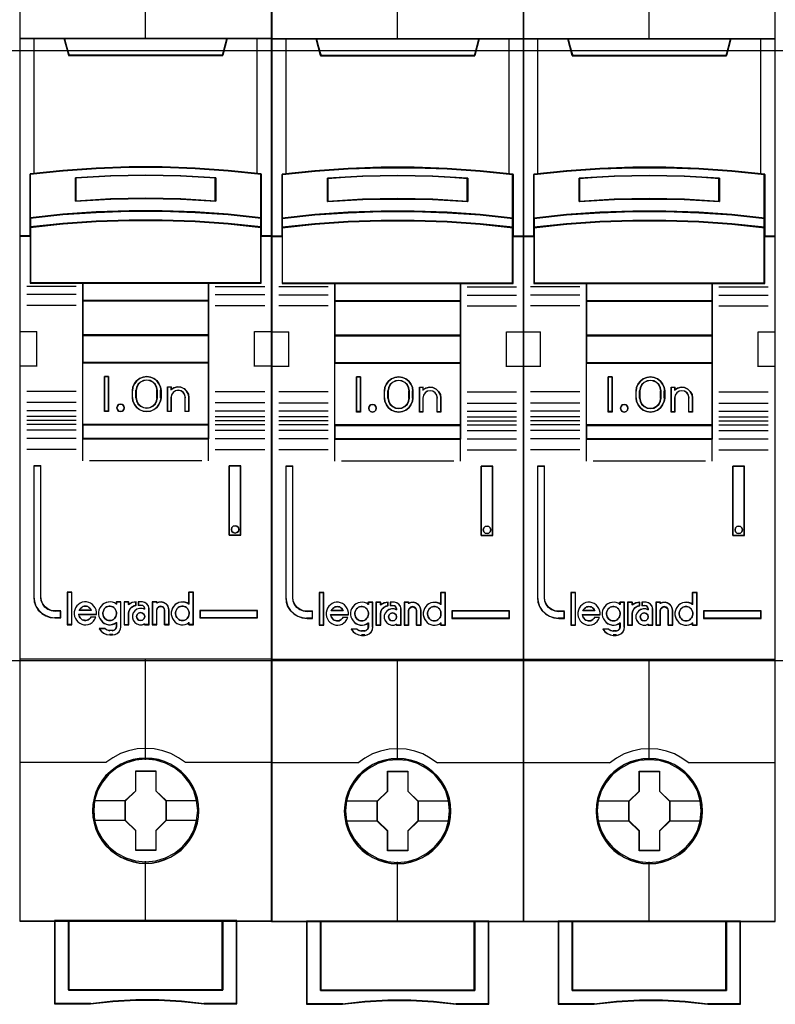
# Model space of a CAD drawing. Header units: millimetres. Extents: x 203 to 3426, y 719 to 2381.
# Tile 25 of 185: x 2524.04 to 2529.62, y 1095.54 to 1102.82. Entities that reach past the tile are written whole.
import ezdxf

# ---------------------------------------------------------------- set-up
doc = ezdxf.new("R2010")
doc.units = ezdxf.units.MM
doc.layers.add('45', color=7, linetype='Continuous')
doc.layers.add('E_Legrand_obudowy', color=7, linetype='Continuous')

# ---------------------------------------------------------------- blocks, each defined once
blk = doc.blocks.new('XL3 160 wnękowa 6x24M')
at = {"layer": 'E_Legrand_obudowy'}
blk.add_lwpolyline([(-215.641, -475.002), (215.545, -475.002), (215.545, -520.115), (-215.641, -520.115), (-215.641, -475.002)], dxfattribs=at)
blk = doc.blocks.new('S301 TX3')
at = {"layer": '45', "color": 7}
for points in [[(17.986, 40.875), (0, 40.875), (0, -40.875), (17.986, -40.875), (17.986, 40.875)], [(7.813, 12.971), (10.173, 12.971), (12.533, 12.883), (14.887, 12.718), (17.241, 12.488), (17.241, 9.351), (17.241, 8.681), (17.241, 8.049), (17.986, 8.049), (17.986, 22.167), (16.985, 22.167), (14.809, 22.167), (14.492, 20.986), (3.495, 20.986), (3.178, 22.167), (1.002, 22.167), (0, 22.167), (0, 8.049), (0.746, 8.049), (0.746, 8.681), (0.746, 9.351), (0.746, 12.488), (3.089, 12.718), (5.454, 12.883), (7.813, 12.971)], [(3.487, 20.951), (14.498, 20.951), (14.815, 22.167), (8.987, 22.167), (3.169, 22.167), (3.487, 20.951)], [(12.532, 9.752), (14.887, 9.591), (17.241, 9.348), (17.241, 12.508), (14.887, 12.741), (12.532, 12.907), (10.172, 12.995), (7.812, 12.995), (5.452, 12.907), (3.087, 12.741), (0.744, 12.508), (0.744, 9.348), (3.087, 9.591), (5.452, 9.752), (7.812, 9.835), (10.172, 9.835), (12.532, 9.752)], [(13.998, 12.22), (13.998, 10.547), (11.495, 10.687), (8.987, 10.732), (6.489, 10.687), (3.986, 10.547), (3.986, 12.22), (6.489, 12.365), (8.987, 12.41), (11.495, 12.365), (13.998, 12.22)], [(11.495, 10.687), (13.998, 10.547), (13.998, 12.22), (11.495, 12.365), (8.987, 12.41), (6.489, 12.365), (3.986, 12.22), (3.986, 10.547), (6.489, 10.687), (8.987, 10.732), (11.495, 10.687)], [(14.887, 9.618), (12.532, 9.782), (10.172, 9.867), (7.812, 9.867), (5.452, 9.782), (3.087, 9.618), (0.744, 9.368), (0.744, 8.678), (3.087, 8.927), (5.452, 9.091), (7.812, 9.176), (10.172, 9.176), (12.532, 9.091), (14.887, 8.927), (17.241, 8.678), (17.241, 9.368), (14.887, 9.618)], [(12.532, 9.116), (10.172, 9.199), (7.812, 9.199), (5.452, 9.116), (3.087, 8.956), (0.744, 8.712), (0.744, 8.077), (0.744, 4.686), (4.495, 4.686), (13.49, 4.686), (17.241, 4.686), (17.241, 8.077), (17.241, 8.712), (14.887, 8.956), (12.532, 9.116)], [(4.486, 3.43), (13.498, 3.43), (13.498, 4.723), (4.486, 4.723), (4.486, 3.43)], [(13.498, 3.468), (4.486, 3.468), (4.486, 0.964), (13.498, 0.964), (13.498, 3.468)], [(13.498, 1.004), (4.486, 1.004), (4.486, -1.002), (13.498, -1.002), (13.498, 1.004)], [(4.486, -5.434), (13.498, -5.434), (13.498, -0.964), (4.486, -0.964), (4.486, -5.434)], [(6.346, -1.977), (6.346, -4.481), (6.052, -4.481), (6.052, -1.977), (6.346, -1.977)], [(10.049, -2.723), (10.089, -2.973), (10.089, -3.485), (10.049, -3.735), (9.942, -3.98), (9.789, -4.191), (9.58, -4.342), (9.331, -4.442), (9.07, -4.481), (8.804, -4.442), (8.556, -4.342), (8.352, -4.191), (8.193, -3.98), (8.086, -3.735), (8.046, -3.485), (8.046, -2.973), (8.086, -2.723), (8.193, -2.478), (8.352, -2.267), (8.556, -2.116), (8.804, -2.016), (9.07, -1.977), (9.331, -2.016), (9.58, -2.116), (9.789, -2.267), (9.942, -2.478), (10.049, -2.723)], [(9.834, -3.486), (9.834, -2.972), (9.794, -2.749), (9.692, -2.536), (9.515, -2.369), (9.304, -2.262), (9.07, -2.223), (8.831, -2.262), (8.62, -2.369), (8.443, -2.536), (8.341, -2.749), (8.301, -2.972), (8.301, -3.486), (8.341, -3.71), (8.443, -3.922), (8.62, -4.09), (8.831, -4.196), (9.07, -4.229), (9.304, -4.196), (9.515, -4.09), (9.692, -3.922), (9.794, -3.71), (9.834, -3.486)], [(11.012, -2.773), (11.263, -2.717), (11.502, -2.74), (11.736, -2.84), (11.918, -3.014), (12.043, -3.232), (12.083, -3.479), (12.083, -4.481), (11.821, -4.481), (11.821, -3.479), (11.781, -3.277), (11.679, -3.115), (11.513, -3.003), (11.308, -2.964), (11.115, -3.003), (10.955, -3.115), (10.836, -3.277), (10.802, -3.479), (10.802, -4.481), (10.551, -4.481), (10.551, -2.717), (10.802, -2.717), (10.802, -2.908), (11.012, -2.773)], [(7.432, -4.079), (7.468, -4.209), (7.432, -4.339), (7.336, -4.439), (7.205, -4.481), (7.062, -4.439), (6.972, -4.339), (6.93, -4.209), (6.972, -4.079), (7.062, -3.979), (7.205, -3.949), (7.336, -3.979), (7.432, -4.079)], [(13.498, -5.395), (4.486, -5.395), (4.486, -6.42), (13.498, -6.42), (13.498, -5.395)], [(2.926, -19.218), (2.926, -18.729), (2.524, -18.729), (2.252, -18.69), (2.014, -18.586), (1.804, -18.437), (1.64, -18.234), (1.532, -17.992), (1.504, -17.728), (1.504, -8.349), (1, -8.349), (1, -17.728), (1.034, -18.063), (1.141, -18.382), (1.323, -18.663), (1.572, -18.894), (1.861, -19.069), (2.178, -19.179), (2.524, -19.218), (2.926, -19.218)], [(14.955, -8.349), (14.955, -13.311), (15.792, -13.311), (15.792, -8.349), (14.955, -8.349)], [(15.607, -12.762), (15.643, -12.892), (15.607, -13.034), (15.511, -13.123), (15.373, -13.164), (15.241, -13.123), (15.145, -13.034), (15.109, -12.892), (15.145, -12.762), (15.241, -12.662), (15.373, -12.632), (15.511, -12.662), (15.607, -12.762)], [(3.712, -19.692), (3.712, -17.4), (3.406, -17.4), (3.406, -19.692), (3.712, -19.692)], [(16.987, -18.692), (12.861, -18.692), (12.861, -19.218), (16.987, -19.218), (16.987, -18.692)], [(12.794, -32.987), (12.772, -32.536), (12.699, -32.084), (12.543, -31.649), (12.364, -31.236), (12.13, -30.84), (11.845, -30.493), (11.516, -30.174), (11.148, -29.893), (10.774, -29.65), (10.338, -29.463), (9.909, -29.337), (9.451, -29.254), (8.993, -29.226), (8.536, -29.254), (8.089, -29.337), (7.637, -29.463), (7.224, -29.65), (6.833, -29.893), (6.471, -30.174), (6.136, -30.493), (5.868, -30.84), (5.622, -31.236), (5.427, -31.649), (5.304, -32.084), (5.215, -32.536), (5.187, -32.987), (5.215, -33.439), (5.304, -33.874), (5.427, -34.309), (5.622, -34.722), (5.868, -35.118), (6.136, -35.476), (6.471, -35.801), (6.833, -36.076), (7.224, -36.307), (7.637, -36.495), (8.089, -36.627), (8.536, -36.72), (8.993, -36.742), (9.451, -36.72), (9.909, -36.627), (10.338, -36.495), (10.774, -36.307), (11.148, -36.076), (11.516, -35.801), (11.845, -35.476), (12.13, -35.118), (12.364, -34.722), (12.543, -34.309), (12.699, -33.874), (12.772, -33.439), (12.794, -32.987)], [(12.794, -32.987), (12.772, -32.536), (12.699, -32.084), (12.543, -31.649), (12.364, -31.236), (12.13, -30.84), (11.845, -30.493), (11.516, -30.174), (11.148, -29.893), (10.774, -29.65), (10.338, -29.463), (9.909, -29.337), (9.451, -29.254), (8.993, -29.226), (8.536, -29.254), (8.089, -29.337), (7.637, -29.463), (7.224, -29.65), (6.833, -29.893), (6.471, -30.174), (6.136, -30.493), (5.868, -30.84), (5.622, -31.236), (5.427, -31.649), (5.304, -32.084), (5.215, -32.536), (5.187, -32.987), (5.215, -33.439), (5.304, -33.874), (5.427, -34.309), (5.622, -34.722), (5.868, -35.118), (6.136, -35.476), (6.471, -35.801), (6.833, -36.076), (7.224, -36.307), (7.637, -36.495), (8.089, -36.627), (8.536, -36.72), (8.993, -36.742), (9.451, -36.72), (9.909, -36.627), (10.338, -36.495), (10.774, -36.307), (11.148, -36.076), (11.516, -35.801), (11.845, -35.476), (12.13, -35.118), (12.364, -34.722), (12.543, -34.309), (12.699, -33.874), (12.772, -33.439), (12.794, -32.987)], [(12.775, -32.987), (12.752, -32.538), (12.68, -32.088), (12.525, -31.656), (12.347, -31.245), (12.114, -30.85), (11.83, -30.505), (11.503, -30.187), (11.136, -29.907), (10.764, -29.666), (10.331, -29.48), (9.903, -29.354), (9.448, -29.272), (8.992, -29.244), (8.537, -29.272), (8.093, -29.354), (7.643, -29.48), (7.232, -29.666), (6.843, -29.907), (6.482, -30.187), (6.149, -30.505), (5.882, -30.85), (5.638, -31.245), (5.444, -31.656), (5.321, -32.088), (5.233, -32.538), (5.205, -32.987), (5.233, -33.436), (5.321, -33.869), (5.444, -34.302), (5.638, -34.713), (5.882, -35.108), (6.149, -35.464), (6.482, -35.787), (6.843, -36.061), (7.232, -36.291), (7.643, -36.478), (8.093, -36.609), (8.537, -36.702), (8.992, -36.724), (9.448, -36.702), (9.903, -36.609), (10.331, -36.478), (10.764, -36.291), (11.136, -36.061), (11.503, -35.787), (11.83, -35.464), (12.114, -35.108), (12.347, -34.713), (12.525, -34.302), (12.68, -33.869), (12.752, -33.436), (12.775, -32.987)], [(8.279, -30.132), (9.725, -30.132), (9.725, -31.56), (10.451, -32.266), (10.451, -33.694), (9.725, -34.411), (9.725, -35.828), (8.279, -35.828), (8.279, -34.411), (7.536, -33.694), (7.536, -32.266), (8.279, -31.56), (8.279, -30.132)], [(8.279, -30.132), (9.725, -30.132), (9.725, -30.132), (9.725, -31.56), (9.725, -31.56), (10.451, -32.266), (10.451, -32.266), (10.451, -33.694), (10.451, -33.694), (9.725, -34.411), (9.725, -34.411), (9.725, -35.828), (9.725, -35.828), (8.279, -35.828), (8.279, -35.828), (8.279, -34.411), (8.279, -34.411), (7.536, -33.694), (7.536, -33.694), (7.536, -32.266), (7.536, -32.266), (8.279, -31.56), (8.279, -31.56), (8.279, -30.132), (8.279, -30.132)], [(8.287, -30.15), (9.714, -30.15), (9.714, -31.569), (10.431, -32.27), (10.431, -33.69), (9.714, -34.402), (9.714, -35.81), (8.287, -35.81), (8.287, -34.402), (7.554, -33.69), (7.554, -32.27), (8.287, -31.569), (8.287, -30.15)], [(14.495, -40.835), (14.495, -45.787), (3.489, -45.787), (3.489, -40.835), (2.492, -40.835), (2.492, -46.785), (5.038, -46.785), (6.659, -46.609), (8.291, -46.52), (9.923, -46.52), (11.555, -46.609), (13.181, -46.785), (15.492, -46.785), (15.492, -40.835), (14.495, -40.835)], [(8.987, -40.835), (3.487, -40.835), (3.487, -45.794), (14.498, -45.794), (14.498, -40.835), (8.987, -40.835)], [(14.498, -45.794), (14.498, -40.835), (8.987, -40.835), (3.487, -40.835), (3.487, -45.794), (14.498, -45.794)]]:
    blk.add_lwpolyline(points, close=True, dxfattribs=at)
at = {"layer": '45', "color": 139}
for points in [[(17.986, 40.875), (0, 40.875), (0, -40.875), (17.986, -40.875), (17.986, 40.875)], [(12.525, 9.098), (10.17, 9.181), (7.815, 9.181), (5.46, 9.098), (3.1, 8.94), (0.761, 8.698), (0.761, 8.068), (0.761, 4.703), (4.505, 4.703), (13.48, 4.703), (17.223, 4.703), (17.223, 8.068), (17.223, 8.698), (14.874, 8.94), (12.525, 9.098)], [(7.468, -4.209), (7.432, -4.079), (7.336, -3.979), (7.205, -3.949), (7.062, -3.979), (6.972, -4.079), (6.93, -4.209), (6.972, -4.339), (7.062, -4.439), (7.205, -4.481), (7.336, -4.439), (7.432, -4.339), (7.468, -4.209)], [(15.643, -12.892), (15.607, -12.762), (15.511, -12.662), (15.373, -12.632), (15.241, -12.662), (15.145, -12.762), (15.109, -12.892), (15.145, -13.034), (15.241, -13.123), (15.373, -13.164), (15.511, -13.123), (15.607, -13.034), (15.643, -12.892)], [(6.421, -19.405), (6.519, -19.393), (6.606, -19.365), (6.687, -19.319), (6.756, -19.262), (6.82, -19.183), (6.86, -19.109), (6.889, -19.012), (6.912, -18.915), (6.901, -18.818), (6.883, -18.721), (6.843, -18.636), (6.791, -18.545), (6.721, -18.482), (6.646, -18.431), (6.56, -18.391), (6.467, -18.374), (6.38, -18.374), (6.282, -18.391), (6.207, -18.431), (6.126, -18.482), (6.057, -18.545), (6.01, -18.636), (5.97, -18.721), (5.941, -18.818), (5.941, -18.915), (5.953, -19.012), (5.982, -19.109), (6.028, -19.183), (6.086, -19.262), (6.167, -19.319), (6.247, -19.365), (6.334, -19.393), (6.421, -19.405)], [(8.922, -19.116), (8.881, -18.975), (8.774, -18.869), (8.631, -18.828), (8.489, -18.869), (8.382, -18.975), (8.34, -19.116), (8.382, -19.258), (8.489, -19.364), (8.631, -19.405), (8.774, -19.364), (8.881, -19.258), (8.922, -19.116)], [(11.608, -19.405), (11.701, -19.393), (11.787, -19.365), (11.874, -19.319), (11.944, -19.262), (12.002, -19.183), (12.054, -19.109), (12.083, -19.012), (12.088, -18.915), (12.088, -18.818), (12.071, -18.721), (12.03, -18.636), (11.973, -18.545), (11.903, -18.482), (11.834, -18.431), (11.747, -18.391), (11.66, -18.374), (11.562, -18.374), (11.475, -18.391), (11.388, -18.431), (11.307, -18.482), (11.249, -18.545), (11.192, -18.636), (11.151, -18.721), (11.128, -18.818), (11.128, -18.915), (11.14, -19.012), (11.168, -19.109), (11.221, -19.183), (11.278, -19.262), (11.348, -19.319), (11.435, -19.365), (11.521, -19.393), (11.608, -19.405)], [(12.705, -32.977), (12.632, -32.256), (12.426, -31.573), (12.079, -30.939), (11.622, -30.383), (11.058, -29.931), (10.41, -29.59), (9.712, -29.381), (8.987, -29.314), (8.267, -29.381), (7.574, -29.59), (6.927, -29.931), (6.363, -30.383), (5.905, -30.939), (5.559, -31.573), (5.347, -32.256), (5.28, -32.977), (5.347, -33.693), (5.559, -34.382), (5.905, -35.01), (6.363, -35.566), (6.927, -36.023), (7.574, -36.359), (8.267, -36.574), (8.987, -36.645), (9.712, -36.574), (10.41, -36.359), (11.058, -36.023), (11.622, -35.566), (12.079, -35.01), (12.426, -34.382), (12.632, -33.693), (12.705, -32.977)]]:
    blk.add_lwpolyline(points, close=True, dxfattribs=at)
at = {"layer": '45', "color": 59}
for points in [[(17.967, 40.857), (0.018, 40.857), (0.018, -40.855), (17.967, -40.855), (17.967, 40.857)], [(7.815, 12.977), (10.17, 12.977), (12.524, 12.889), (14.873, 12.725), (17.223, 12.494), (17.223, 9.366), (17.223, 8.697), (17.223, 8.067), (17.967, 8.067), (17.967, 22.149), (16.967, 22.149), (14.796, 22.149), (14.479, 20.971), (3.505, 20.971), (3.189, 22.149), (1.018, 22.149), (0.018, 22.149), (0.018, 8.067), (0.762, 8.067), (0.762, 8.697), (0.762, 9.366), (0.762, 12.494), (3.1, 12.725), (5.46, 12.889), (7.815, 12.977)], [(3.487, 20.951), (14.498, 20.951), (14.815, 22.167), (8.987, 22.167), (3.169, 22.167), (3.487, 20.951)], [(12.532, 9.752), (14.887, 9.591), (17.241, 9.348), (17.241, 12.508), (14.887, 12.741), (12.532, 12.907), (10.172, 12.995), (7.812, 12.995), (5.452, 12.907), (3.087, 12.741), (0.744, 12.508), (0.744, 9.348), (3.087, 9.591), (5.452, 9.752), (7.812, 9.835), (10.172, 9.835), (12.532, 9.752)], [(13.998, 12.22), (13.998, 10.547), (11.495, 10.687), (8.987, 10.732), (6.489, 10.687), (3.986, 10.547), (3.986, 12.22), (6.489, 12.365), (8.987, 12.41), (11.495, 12.365), (13.998, 12.22)], [(11.495, 10.687), (13.998, 10.547), (13.998, 12.22), (11.495, 12.365), (8.987, 12.41), (6.489, 12.365), (3.986, 12.22), (3.986, 10.547), (6.489, 10.687), (8.987, 10.732), (11.495, 10.687)], [(11.486, 10.702), (13.98, 10.565), (13.98, 12.205), (11.486, 12.348), (8.987, 12.392), (6.498, 12.348), (4.004, 12.205), (4.004, 10.565), (6.498, 10.702), (8.987, 10.746), (11.486, 10.702)], [(14.887, 9.618), (12.532, 9.782), (10.172, 9.867), (7.812, 9.867), (5.452, 9.782), (3.087, 9.618), (0.744, 9.368), (0.744, 8.678), (3.087, 8.927), (5.452, 9.091), (7.812, 9.176), (10.172, 9.176), (12.532, 9.091), (14.887, 8.927), (17.241, 8.678), (17.241, 9.368), (14.887, 9.618)], [(14.874, 9.608), (12.525, 9.766), (10.17, 9.849), (7.815, 9.849), (5.46, 9.766), (3.1, 9.608), (0.761, 9.366), (0.761, 8.698), (3.1, 8.939), (5.46, 9.098), (7.815, 9.18), (10.17, 9.18), (12.525, 9.098), (14.874, 8.939), (17.223, 8.698), (17.223, 9.366), (14.874, 9.608)], [(12.532, 9.116), (10.172, 9.199), (7.812, 9.199), (5.452, 9.116), (3.087, 8.956), (0.744, 8.712), (0.744, 8.077), (0.744, 4.686), (4.495, 4.686), (13.49, 4.686), (17.241, 4.686), (17.241, 8.077), (17.241, 8.712), (14.887, 8.956), (12.532, 9.116)], [(4.486, 3.43), (13.498, 3.43), (13.498, 4.723), (4.486, 4.723), (4.486, 3.43)], [(4.504, 3.448), (13.48, 3.448), (13.48, 4.705), (4.504, 4.705), (4.504, 3.448)], [(13.498, 3.468), (4.486, 3.468), (4.486, 0.964), (13.498, 0.964), (13.498, 3.468)], [(13.48, 3.45), (4.504, 3.45), (4.504, 0.982), (13.48, 0.982), (13.48, 3.45)], [(13.498, 1.004), (4.486, 1.004), (4.486, -1.002), (13.498, -1.002), (13.498, 1.004)], [(13.48, 0.984), (4.504, 0.984), (4.504, -0.984), (13.48, -0.984), (13.48, 0.984)], [(4.486, -5.434), (13.498, -5.434), (13.498, -0.964), (4.486, -0.964), (4.486, -5.434)], [(6.346, -1.977), (6.346, -4.481), (6.052, -4.481), (6.052, -1.977), (6.346, -1.977)], [(10.049, -2.723), (10.089, -2.973), (10.089, -3.485), (10.049, -3.735), (9.942, -3.98), (9.789, -4.191), (9.58, -4.342), (9.331, -4.442), (9.07, -4.481), (8.804, -4.442), (8.556, -4.342), (8.352, -4.191), (8.193, -3.98), (8.086, -3.735), (8.046, -3.485), (8.046, -2.973), (8.086, -2.723), (8.193, -2.478), (8.352, -2.267), (8.556, -2.116), (8.804, -2.016), (9.07, -1.977), (9.331, -2.016), (9.58, -2.116), (9.789, -2.267), (9.942, -2.478), (10.049, -2.723)], [(9.834, -3.486), (9.834, -2.972), (9.794, -2.749), (9.692, -2.536), (9.515, -2.369), (9.304, -2.262), (9.07, -2.223), (8.831, -2.262), (8.62, -2.369), (8.443, -2.536), (8.341, -2.749), (8.301, -2.972), (8.301, -3.486), (8.341, -3.71), (8.443, -3.922), (8.62, -4.09), (8.831, -4.196), (9.07, -4.229), (9.304, -4.196), (9.515, -4.09), (9.692, -3.922), (9.794, -3.71), (9.834, -3.486)], [(9.815, -3.48), (9.815, -2.976), (9.776, -2.757), (9.676, -2.548), (9.504, -2.384), (9.298, -2.28), (9.07, -2.241), (8.837, -2.28), (8.632, -2.384), (8.459, -2.548), (8.359, -2.757), (8.32, -2.976), (8.32, -3.48), (8.359, -3.7), (8.459, -3.908), (8.632, -4.073), (8.837, -4.177), (9.07, -4.21), (9.298, -4.177), (9.504, -4.073), (9.676, -3.908), (9.776, -3.7), (9.815, -3.48)], [(11.012, -2.773), (11.263, -2.717), (11.502, -2.74), (11.736, -2.84), (11.918, -3.014), (12.043, -3.232), (12.083, -3.479), (12.083, -4.481), (11.821, -4.481), (11.821, -3.479), (11.781, -3.277), (11.679, -3.115), (11.513, -3.003), (11.308, -2.964), (11.115, -3.003), (10.955, -3.115), (10.836, -3.277), (10.802, -3.479), (10.802, -4.481), (10.551, -4.481), (10.551, -2.717), (10.802, -2.717), (10.802, -2.908), (11.012, -2.773)], [(7.432, -4.079), (7.468, -4.209), (7.432, -4.339), (7.336, -4.439), (7.205, -4.481), (7.062, -4.439), (6.972, -4.339), (6.93, -4.209), (6.972, -4.079), (7.062, -3.979), (7.205, -3.949), (7.336, -3.979), (7.432, -4.079)], [(13.498, -5.395), (4.486, -5.395), (4.486, -6.42), (13.498, -6.42), (13.498, -5.395)], [(13.48, -5.415), (4.504, -5.415), (4.504, -6.402), (13.48, -6.402), (13.48, -5.415)], [(14.955, -8.349), (14.955, -13.311), (15.792, -13.311), (15.792, -8.349), (14.955, -8.349)], [(15.607, -12.762), (15.643, -12.892), (15.607, -13.034), (15.511, -13.123), (15.373, -13.164), (15.241, -13.123), (15.145, -13.034), (15.109, -12.892), (15.145, -12.762), (15.241, -12.662), (15.373, -12.632), (15.511, -12.662), (15.607, -12.762)], [(3.73, -19.71), (3.73, -17.383), (3.386, -17.383), (3.386, -19.71), (3.73, -19.71)], [(10.823, -18.814), (10.823, -18.975), (10.852, -19.125), (10.909, -19.265), (10.994, -19.398), (11.102, -19.51), (11.228, -19.604), (11.358, -19.665), (11.506, -19.699), (11.66, -19.71), (11.814, -19.682), (11.956, -19.626), (12.081, -19.543), (12.081, -19.71), (12.4, -19.71), (12.4, -17.383), (12.081, -17.383), (12.081, -18.24), (11.956, -18.156), (11.814, -18.106), (11.66, -18.079), (11.506, -18.09), (11.358, -18.118), (11.228, -18.184), (11.102, -18.268), (10.994, -18.379), (10.909, -18.513), (10.852, -18.663), (10.823, -18.814)], [(3.891, -18.953), (3.92, -19.104), (3.977, -19.256), (4.057, -19.385), (4.159, -19.502), (4.285, -19.598), (4.433, -19.665), (4.575, -19.699), (4.729, -19.71), (4.883, -19.682), (5.031, -19.626), (5.162, -19.542), (5.27, -19.435), (5.367, -19.301), (5.435, -19.16), (5.088, -19.16), (5.031, -19.233), (4.963, -19.301), (4.883, -19.351), (4.809, -19.379), (4.723, -19.396), (4.632, -19.385), (4.547, -19.368), (4.461, -19.34), (4.381, -19.284), (4.324, -19.216), (4.267, -19.138), (4.239, -19.054), (4.211, -18.97), (5.475, -18.97), (5.475, -18.807), (5.447, -18.644), (5.384, -18.504), (5.299, -18.37), (5.196, -18.257), (5.059, -18.162), (4.923, -18.106), (4.769, -18.067), (4.615, -18.067), (4.461, -18.095), (4.319, -18.151), (4.193, -18.246), (4.074, -18.353), (3.988, -18.487), (3.931, -18.639), (3.891, -18.79), (3.891, -18.953)], [(5.717, -18.501), (5.66, -18.652), (5.631, -18.802), (5.631, -18.963), (5.66, -19.114), (5.717, -19.253), (5.808, -19.387), (5.91, -19.498), (6.035, -19.593), (6.183, -19.654), (6.325, -19.687), (6.479, -19.699), (6.627, -19.671), (6.769, -19.615), (6.905, -19.532), (6.905, -19.849), (6.866, -19.988), (6.758, -20.083), (6.627, -20.122), (6.422, -20.122), (6.24, -20.083), (6.075, -19.988), (5.682, -19.988), (5.813, -20.172), (5.99, -20.311), (6.2, -20.406), (6.422, -20.434), (6.627, -20.434), (6.809, -20.406), (6.968, -20.322), (7.105, -20.2), (7.19, -20.027), (7.224, -19.849), (7.224, -18.067), (6.905, -18.067), (6.905, -18.228), (6.769, -18.145), (6.627, -18.095), (6.479, -18.067), (6.325, -18.078), (6.183, -18.106), (6.035, -18.173), (5.91, -18.256), (5.808, -18.368), (5.717, -18.501)], [(7.446, -18.067), (7.446, -19.71), (7.771, -19.71), (7.771, -18.886), (7.8, -18.723), (7.876, -18.56), (7.998, -18.437), (8.143, -18.353), (8.312, -18.302), (8.312, -18.067), (8.027, -18.106), (7.771, -18.241), (7.771, -18.067), (7.446, -18.067)], [(7.464, -18.087), (7.464, -19.692), (7.776, -19.692), (7.776, -18.887), (7.804, -18.728), (7.876, -18.569), (7.993, -18.448), (8.132, -18.366), (8.294, -18.317), (8.294, -18.087), (8.021, -18.125), (7.776, -18.256), (7.776, -18.087), (7.464, -18.087)], [(8.098, -18.858), (8.041, -19.026), (8.041, -19.216), (8.098, -19.385), (8.213, -19.542), (8.356, -19.643), (8.546, -19.699), (8.729, -19.699), (8.913, -19.643), (8.913, -19.71), (9.234, -19.71), (9.234, -18.532), (9.194, -18.353), (9.085, -18.201), (8.93, -18.106), (8.747, -18.067), (8.483, -18.067), (8.483, -18.302), (8.672, -18.302), (8.787, -18.33), (8.873, -18.42), (8.913, -18.532), (8.913, -18.6), (8.729, -18.543), (8.546, -18.543), (8.356, -18.6), (8.213, -18.706), (8.098, -18.858)], [(9.467, -18.067), (9.467, -19.71), (9.777, -19.71), (9.777, -18.656), (9.818, -18.515), (9.921, -18.42), (10.059, -18.381), (10.208, -18.42), (10.3, -18.515), (10.34, -18.656), (10.34, -19.71), (10.662, -19.71), (10.662, -18.656), (10.633, -18.487), (10.564, -18.325), (10.45, -18.201), (10.294, -18.117), (10.128, -18.067), (9.944, -18.078), (9.777, -18.134), (9.777, -18.067), (9.467, -18.067)], [(9.487, -18.087), (9.487, -19.692), (9.787, -19.692), (9.787, -18.662), (9.826, -18.525), (9.926, -18.432), (10.059, -18.393), (10.204, -18.432), (10.292, -18.525), (10.331, -18.662), (10.331, -19.692), (10.642, -19.692), (10.642, -18.662), (10.615, -18.497), (10.548, -18.339), (10.437, -18.218), (10.287, -18.136), (10.126, -18.087), (9.948, -18.097), (9.787, -18.152), (9.787, -18.087), (9.487, -18.087)], [(5.067, -18.587), (5.113, -18.681), (4.248, -18.681), (4.3, -18.587), (4.358, -18.512), (4.428, -18.462), (4.515, -18.405), (4.596, -18.386), (4.684, -18.374), (4.771, -18.386), (4.858, -18.405), (4.939, -18.462), (5.009, -18.512), (5.067, -18.587)], [(5.113, -18.681), (4.248, -18.681), (4.3, -18.587), (4.358, -18.512), (4.428, -18.462), (4.515, -18.405), (4.596, -18.386), (4.684, -18.374), (4.771, -18.386), (4.858, -18.405), (4.939, -18.462), (5.009, -18.512), (5.067, -18.587), (5.113, -18.681)], [(6.82, -19.183), (6.756, -19.262), (6.687, -19.319), (6.606, -19.365), (6.519, -19.393), (6.421, -19.405), (6.334, -19.393), (6.247, -19.365), (6.167, -19.319), (6.086, -19.262), (6.028, -19.183), (5.982, -19.109), (5.953, -19.012), (5.941, -18.915), (5.941, -18.818), (5.97, -18.721), (6.01, -18.636), (6.057, -18.545), (6.126, -18.482), (6.207, -18.431), (6.282, -18.391), (6.38, -18.374), (6.467, -18.374), (6.56, -18.391), (6.646, -18.431), (6.721, -18.482), (6.791, -18.545), (6.843, -18.636), (6.883, -18.721), (6.901, -18.818), (6.912, -18.915), (6.889, -19.012), (6.86, -19.109), (6.82, -19.183)], [(6.01, -18.636), (6.057, -18.545), (6.126, -18.482), (6.207, -18.431), (6.282, -18.391), (6.38, -18.374), (6.467, -18.374), (6.56, -18.391), (6.646, -18.431), (6.721, -18.482), (6.791, -18.545), (6.843, -18.636), (6.883, -18.721), (6.901, -18.818), (6.912, -18.915), (6.889, -19.012), (6.86, -19.109), (6.82, -19.183), (6.756, -19.262), (6.687, -19.319), (6.606, -19.365), (6.519, -19.393), (6.421, -19.405), (6.334, -19.393), (6.247, -19.365), (6.167, -19.319), (6.086, -19.262), (6.028, -19.183), (5.982, -19.109), (5.953, -19.012), (5.941, -18.915), (5.941, -18.818), (5.97, -18.721), (6.01, -18.636)], [(8.881, -18.975), (8.922, -19.116), (8.881, -19.258), (8.774, -19.364), (8.631, -19.405), (8.489, -19.364), (8.382, -19.258), (8.34, -19.116), (8.382, -18.975), (8.489, -18.869), (8.631, -18.828), (8.774, -18.869), (8.881, -18.975)], [(8.34, -19.116), (8.382, -18.975), (8.489, -18.869), (8.631, -18.828), (8.774, -18.869), (8.881, -18.975), (8.922, -19.116), (8.881, -19.258), (8.774, -19.364), (8.631, -19.405), (8.489, -19.364), (8.382, -19.258), (8.34, -19.116)], [(11.747, -18.391), (11.834, -18.431), (11.903, -18.482), (11.973, -18.545), (12.03, -18.636), (12.071, -18.721), (12.088, -18.818), (12.088, -18.915), (12.083, -19.012), (12.054, -19.109), (12.002, -19.183), (11.944, -19.262), (11.874, -19.319), (11.787, -19.365), (11.701, -19.393), (11.608, -19.405), (11.521, -19.393), (11.435, -19.365), (11.348, -19.319), (11.278, -19.262), (11.221, -19.183), (11.168, -19.109), (11.14, -19.012), (11.128, -18.915), (11.128, -18.818), (11.151, -18.721), (11.192, -18.636), (11.249, -18.545), (11.307, -18.482), (11.388, -18.431), (11.475, -18.391), (11.562, -18.374), (11.66, -18.374), (11.747, -18.391)], [(11.151, -18.721), (11.192, -18.636), (11.249, -18.545), (11.307, -18.482), (11.388, -18.431), (11.475, -18.391), (11.562, -18.374), (11.66, -18.374), (11.747, -18.391), (11.834, -18.431), (11.903, -18.482), (11.973, -18.545), (12.03, -18.636), (12.071, -18.721), (12.088, -18.818), (12.088, -18.915), (12.083, -19.012), (12.054, -19.109), (12.002, -19.183), (11.944, -19.262), (11.874, -19.319), (11.787, -19.365), (11.701, -19.393), (11.608, -19.405), (11.521, -19.393), (11.435, -19.365), (11.348, -19.319), (11.278, -19.262), (11.221, -19.183), (11.168, -19.109), (11.14, -19.012), (11.128, -18.915), (11.128, -18.818), (11.151, -18.721)], [(16.967, -18.71), (12.878, -18.71), (12.878, -19.2), (16.967, -19.2), (16.967, -18.71)], [(14.495, -40.835), (14.495, -45.787), (3.489, -45.787), (3.489, -40.835), (2.492, -40.835), (2.492, -46.785), (5.038, -46.785), (6.659, -46.609), (8.291, -46.52), (9.923, -46.52), (11.555, -46.609), (13.181, -46.785), (15.492, -46.785), (15.492, -40.835), (14.495, -40.835)], [(14.48, -40.855), (14.48, -45.775), (3.506, -45.775), (3.506, -40.855), (2.512, -40.855), (2.512, -46.767), (5.05, -46.767), (6.666, -46.592), (8.293, -46.504), (9.921, -46.504), (11.548, -46.592), (13.17, -46.767), (15.475, -46.767), (15.475, -40.855), (14.48, -40.855)], [(8.987, -40.835), (3.487, -40.835), (3.487, -45.794), (14.498, -45.794), (14.498, -40.835), (8.987, -40.835)], [(14.498, -45.794), (14.498, -40.835), (8.987, -40.835), (3.487, -40.835), (3.487, -45.794), (14.498, -45.794)], [(8.987, -40.855), (3.504, -40.855), (3.504, -45.776), (14.48, -45.776), (14.48, -40.855), (8.987, -40.855)]]:
    blk.add_lwpolyline(points, close=True, dxfattribs=at)
at = {"layer": '45', "color": 139}
for points in [[(8.967, 29.354), (8.967, 22.129)], [(0, 22.167), (17.986, 22.167)], [(3.169, 22.167), (3.526, 20.951)], [(14.815, 22.167), (14.46, 20.951)], [(3.487, 20.989), (14.498, 20.989)], [(17.241, 12.476), (14.887, 12.724), (12.532, 12.901), (10.172, 12.995), (7.812, 12.995), (5.452, 12.901), (3.087, 12.724), (0.744, 12.476)], [(0.744, 12.514), (0.744, 4.686)], [(13.998, 12.185), (11.495, 12.357), (8.987, 12.41), (6.489, 12.357), (3.986, 12.185)], [(3.986, 10.547), (3.986, 12.223)], [(13.961, 10.547), (13.961, 12.223)], [(17.203, 4.686), (17.203, 12.514)], [(13.998, 10.547), (11.495, 10.713), (8.987, 10.766), (6.489, 10.713), (3.986, 10.547)], [(17.241, 9.348), (14.887, 9.607), (12.532, 9.778), (10.172, 9.867), (7.812, 9.867), (5.452, 9.778), (3.087, 9.607), (0.744, 9.348)], [(17.241, 8.678), (14.887, 8.938), (12.532, 9.11), (10.172, 9.199), (7.812, 9.199), (5.452, 9.11), (3.087, 8.938), (0.744, 8.678)], [(0.783, 8.087), (0, 8.087)], [(17.986, 8.087), (17.203, 8.087)], [(4.026, 4.459), (0.5, 4.459)], [(17.241, 4.723), (0.744, 4.723)], [(4.486, 4.723), (4.486, -6.42)], [(4.486, 4.723), (13.498, 4.723)], [(13.461, 4.723), (13.461, -6.42)], [(13.961, 4.459), (17.487, 4.459)], [(4.026, 3.874), (0.5, 3.874)], [(13.961, 3.874), (17.487, 3.874)], [(4.026, 3.091), (0.5, 3.091)], [(4.486, 3.468), (13.498, 3.468)], [(13.961, 3.091), (17.487, 3.091)], [(0, 1.25), (1.233, 1.25)], [(1.193, 1.25), (1.193, -1.254)], [(4.486, 1.004), (13.498, 1.004)], [(16.754, -1.254), (16.754, 1.25)], [(16.754, 1.25), (17.986, 1.25)], [(0, -1.216), (1.233, -1.216)], [(4.486, -0.964), (13.498, -0.964)], [(16.754, -1.216), (17.986, -1.216)], [(6.346, -1.977), (6.052, -1.977)], [(6.052, -1.977), (6.052, -4.481)], [(6.308, -1.977), (6.308, -4.481)], [(10.089, -2.996), (10.049, -2.74), (9.942, -2.489), (9.789, -2.273), (9.58, -2.12), (9.331, -2.017), (9.07, -1.977), (8.804, -2.017), (8.556, -2.12), (8.352, -2.273), (8.193, -2.489), (8.086, -2.74), (8.046, -2.996)], [(9.834, -2.996), (9.794, -2.765), (9.692, -2.546), (9.515, -2.373), (9.304, -2.264), (9.07, -2.223), (8.831, -2.264), (8.62, -2.373), (8.443, -2.546), (8.341, -2.765), (8.301, -2.996)], [(10.551, -2.717), (10.834, -2.717)], [(10.551, -2.717), (10.551, -4.481)], [(10.795, -2.717), (10.795, -2.942)], [(12.083, -3.5), (12.043, -3.247), (11.917, -3.022), (11.734, -2.844), (11.499, -2.74), (11.258, -2.717), (11.007, -2.775), (10.795, -2.913)], [(4.026, -3.051), (0.5, -3.051)], [(8.046, -3.5), (8.046, -2.958)], [(8.046, -3.462), (8.086, -3.718), (8.193, -3.969), (8.352, -4.185), (8.556, -4.339), (8.804, -4.441), (9.07, -4.481), (9.331, -4.441), (9.58, -4.339), (9.789, -4.185), (9.942, -3.969), (10.049, -3.718), (10.089, -3.462)], [(8.301, -3.5), (8.301, -2.958)], [(8.301, -3.462), (8.341, -3.693), (8.443, -3.912), (8.62, -4.085), (8.831, -4.195), (9.07, -4.229), (9.304, -4.195), (9.515, -4.085), (9.692, -3.912), (9.794, -3.693), (9.834, -3.462)], [(9.795, -3.5), (9.795, -2.958)], [(10.051, -3.5), (10.051, -2.958)], [(11.827, -3.5), (11.786, -3.288), (11.683, -3.117), (11.515, -2.999), (11.308, -2.958), (11.112, -2.999), (10.95, -3.117), (10.829, -3.288), (10.795, -3.5)], [(10.795, -3.462), (10.795, -4.481)], [(11.789, -3.462), (11.789, -4.481)], [(12.044, -3.462), (12.044, -4.481)], [(13.961, -3.051), (17.487, -3.051)], [(4.026, -3.84), (0.5, -3.84)], [(13.961, -3.84), (17.487, -3.84)], [(4.026, -4.427), (0.5, -4.427)], [(4.026, -4.826), (0.5, -4.826)], [(6.346, -4.443), (6.052, -4.443)], [(10.551, -4.443), (10.834, -4.443)], [(11.789, -4.443), (12.083, -4.443)], [(13.961, -4.427), (17.487, -4.427)], [(13.961, -4.826), (17.487, -4.826)], [(4.026, -5.122), (0.5, -5.122)], [(4.026, -5.407), (0.5, -5.407)], [(4.486, -5.395), (13.498, -5.395)], [(13.961, -5.122), (17.487, -5.122)], [(13.961, -5.407), (17.487, -5.407)], [(4.026, -5.806), (0.5, -5.806)], [(13.961, -5.806), (17.487, -5.806)], [(4.026, -6.399), (0.5, -6.399)], [(4.486, -6.383), (13.498, -6.383)], [(4.486, -6.383), (4.486, -8.003)], [(13.461, -6.383), (13.461, -8.003)], [(13.961, -6.399), (17.487, -6.399)], [(4.026, -7.182), (0.5, -7.182)], [(13.961, -7.182), (17.487, -7.182)], [(1, -8.349), (1, -17.733)], [(1, -8.349), (1.532, -8.349)], [(1.492, -8.349), (1.492, -17.733)], [(4.981, -7.965), (13.004, -7.965)], [(14.955, -13.311), (14.955, -8.349)], [(14.955, -8.349), (15.792, -8.349)], [(15.754, -13.311), (15.754, -8.349)], [(14.955, -13.274), (15.792, -13.274)], [(3.386, -17.383), (3.386, -19.71)], [(3.386, -17.383), (3.73, -17.383)], [(3.693, -17.383), (3.693, -19.71)], [(12.051, -17.383), (12.051, -18.264)], [(12.051, -17.383), (12.4, -17.383)], [(12.361, -17.383), (12.361, -19.71)], [(1, -17.695), (1.034, -18.038), (1.142, -18.364), (1.324, -18.65), (1.575, -18.886), (1.865, -19.066), (2.184, -19.179), (2.532, -19.218)], [(1.492, -17.695), (1.521, -17.968), (1.631, -18.218), (1.798, -18.428), (2.012, -18.582), (2.255, -18.69), (2.532, -18.729)], [(5.475, -18.97), (5.475, -18.807), (5.447, -18.644), (5.384, -18.504), (5.299, -18.37), (5.196, -18.257), (5.059, -18.162), (4.923, -18.106), (4.769, -18.067), (4.615, -18.067), (4.461, -18.095), (4.319, -18.151), (4.193, -18.246), (4.074, -18.353), (3.988, -18.487), (3.931, -18.639), (3.891, -18.79), (3.891, -18.953), (3.92, -19.104), (3.977, -19.256), (4.057, -19.385), (4.159, -19.502), (4.285, -19.598), (4.433, -19.665), (4.575, -19.699), (4.729, -19.71), (4.883, -19.682), (5.031, -19.626), (5.162, -19.542), (5.27, -19.435), (5.367, -19.301), (5.435, -19.16)], [(6.912, -18.229), (6.775, -18.145), (6.632, -18.095), (6.483, -18.067), (6.329, -18.078), (6.186, -18.106), (6.037, -18.173), (5.911, -18.257), (5.808, -18.37), (5.717, -18.504), (5.66, -18.656), (5.631, -18.807), (5.631, -18.97), (5.66, -19.121), (5.717, -19.261), (5.808, -19.396), (5.911, -19.508), (6.037, -19.603), (6.186, -19.665), (6.329, -19.699), (6.483, -19.71), (6.632, -19.682), (6.775, -19.626), (6.912, -19.542)], [(6.875, -18.067), (6.875, -18.264)], [(6.875, -18.067), (7.224, -18.067)], [(7.185, -18.067), (7.185, -19.859)], [(7.446, -18.067), (7.446, -19.71)], [(7.446, -18.067), (7.796, -18.067)], [(8.312, -18.067), (8.02, -18.114), (7.758, -18.275)], [(7.758, -18.067), (7.758, -18.275)], [(8.274, -18.067), (8.274, -18.336)], [(8.467, -18.067), (8.467, -18.336)], [(8.761, -18.067), (8.467, -18.067)], [(9.234, -18.561), (9.192, -18.37), (9.078, -18.21), (8.916, -18.108), (8.724, -18.067)], [(9.467, -18.067), (9.467, -19.71)], [(9.467, -18.067), (9.806, -18.067)], [(10.662, -18.681), (10.633, -18.505), (10.563, -18.336), (10.447, -18.207), (10.291, -18.119), (10.122, -18.067), (9.936, -18.078), (9.768, -18.137)], [(9.768, -18.067), (9.768, -18.171)], [(12.088, -18.229), (11.962, -18.145), (11.819, -18.095), (11.665, -18.067), (11.51, -18.078), (11.361, -18.106), (11.23, -18.173), (11.104, -18.257), (10.995, -18.37), (10.909, -18.504), (10.852, -18.656), (10.823, -18.807), (10.823, -18.97), (10.852, -19.121), (10.909, -19.261), (10.995, -19.396), (11.104, -19.508), (11.23, -19.603), (11.361, -19.665), (11.51, -19.699), (11.665, -19.71), (11.819, -19.682), (11.962, -19.626), (12.088, -19.542)], [(2.492, -18.692), (2.926, -18.692)], [(2.886, -18.692), (2.886, -19.218)], [(2.886, -18.692), (2.886, -19.218)], [(4.203, -18.95), (5.475, -18.95)], [(4.203, -18.95), (4.232, -19.04), (4.261, -19.13), (4.319, -19.213), (4.377, -19.285), (4.459, -19.345), (4.546, -19.375), (4.633, -19.393), (4.726, -19.405), (4.813, -19.387), (4.888, -19.357), (4.97, -19.303), (5.039, -19.231), (5.097, -19.154)], [(5.113, -18.681), (5.067, -18.587), (5.009, -18.512), (4.939, -18.462), (4.858, -18.405), (4.771, -18.386), (4.684, -18.374), (4.596, -18.386), (4.515, -18.405), (4.428, -18.462), (4.358, -18.512), (4.3, -18.587), (4.248, -18.681)], [(4.248, -18.643), (5.113, -18.643)], [(7.446, -19.71), (7.796, -19.71), (7.796, -18.868)], [(8.312, -18.298), (8.139, -18.351), (7.99, -18.439), (7.865, -18.567), (7.788, -18.736), (7.758, -18.905)], [(8.922, -18.59), (8.737, -18.534), (8.551, -18.534), (8.36, -18.59), (8.215, -18.698), (8.099, -18.851), (8.041, -19.02), (8.041, -19.213), (8.099, -19.382), (8.215, -19.541), (8.36, -19.643), (8.551, -19.699), (8.737, -19.699), (8.922, -19.643)], [(8.467, -18.298), (8.69, -18.298)], [(8.922, -18.561), (8.877, -18.433), (8.781, -18.33), (8.652, -18.298)], [(8.885, -18.523), (8.885, -18.625)], [(9.195, -18.523), (9.195, -19.71)], [(10.35, -18.681), (10.309, -18.524), (10.214, -18.418), (10.059, -18.374), (9.917, -18.418), (9.81, -18.524), (9.768, -18.681)], [(9.768, -18.643), (9.768, -19.71)], [(10.311, -18.643), (10.311, -19.71)], [(10.623, -18.643), (10.623, -19.71)], [(12.861, -18.692), (16.987, -18.692)], [(12.861, -18.692), (12.861, -19.218)], [(16.947, -19.218), (16.947, -18.692)], [(2.492, -19.18), (2.926, -19.18)], [(3.386, -19.672), (3.73, -19.672)], [(5.058, -19.135), (5.436, -19.135)], [(6.875, -19.509), (6.875, -19.859)], [(8.885, -19.608), (8.885, -19.71)], [(8.885, -19.672), (9.234, -19.672)], [(9.467, -19.672), (9.806, -19.672)], [(10.311, -19.672), (10.662, -19.672)], [(12.051, -19.509), (12.051, -19.71)], [(12.051, -19.672), (12.4, -19.672)], [(12.861, -19.18), (16.987, -19.18)], [(5.68, -19.958), (5.814, -20.154), (5.996, -20.303), (6.213, -20.404), (6.441, -20.434)], [(5.68, -19.958), (6.102, -19.958)], [(6.063, -19.958), (6.243, -20.077), (6.441, -20.127)], [(6.402, -20.089), (6.642, -20.089)], [(6.602, -20.434), (6.792, -20.405), (6.958, -20.317), (7.1, -20.189), (7.188, -20.008), (7.224, -19.821)], [(6.602, -20.127), (6.748, -20.083), (6.868, -19.977), (6.912, -19.821)], [(6.642, -20.396), (6.402, -20.396)], [(0, -22.133), (17.986, -22.133)], [(8.967, -22.133), (8.967, -29.358)], [(11.839, -29.55), (11.325, -29.197), (10.788, -28.907), (10.212, -28.702), (9.603, -28.571), (8.988, -28.531), (8.384, -28.571), (7.774, -28.702), (7.198, -28.907), (6.65, -29.197), (6.147, -29.55)], [(0, -29.512), (6.185, -29.512)], [(11.8, -29.512), (17.986, -29.512)], [(8.967, -36.6), (8.967, -40.875)], [(2.492, -40.835), (2.492, -46.785)], [(3.487, -40.835), (3.487, -45.794)], [(14.46, -45.794), (14.46, -40.835)], [(15.453, -40.835), (15.453, -46.785)], [(3.487, -45.756), (14.498, -45.756)], [(5.069, -46.747), (2.492, -46.747)], [(13.188, -46.785), (11.559, -46.585), (9.924, -46.485), (8.289, -46.485), (6.655, -46.585), (5.031, -46.785)], [(15.492, -46.747), (13.149, -46.747)]]:
    blk.add_lwpolyline(points, dxfattribs=at)
at = {"layer": '45', "color": 140}
for points in [[(7.813, 12.971), (10.173, 12.971), (12.533, 12.883), (14.887, 12.718), (17.241, 12.488), (17.241, 9.351), (17.241, 8.681), (17.241, 8.049), (17.986, 8.049), (17.986, 22.167), (16.985, 22.167), (14.809, 22.167), (14.492, 20.986), (3.495, 20.986), (3.178, 22.167), (1.002, 22.167), (0, 22.167), (0, 8.049), (0.746, 8.049), (0.746, 8.681), (0.746, 9.351), (0.746, 12.488), (3.089, 12.718), (5.454, 12.883), (7.813, 12.971)], [(3.506, 20.969), (14.481, 20.969), (14.797, 22.149), (8.988, 22.149), (3.189, 22.149), (3.506, 20.969)], [(14.48, -45.776), (14.48, -40.855), (8.987, -40.855), (3.504, -40.855), (3.504, -45.776), (14.48, -45.776)]]:
    blk.add_lwpolyline(points, close=True, dxfattribs=at)
for points in [[(1, 22.167), (1, 12.503)], [(16.947, 12.503), (16.947, 22.167)]]:
    blk.add_lwpolyline(points, dxfattribs=at)
at = {"layer": '45', "color": 1}
for points in [[(2.926, -19.218), (2.926, -18.729), (2.524, -18.729), (2.252, -18.69), (2.014, -18.586), (1.804, -18.437), (1.64, -18.234), (1.532, -17.992), (1.504, -17.728), (1.504, -8.349), (1, -8.349), (1, -17.728), (1.034, -18.063), (1.141, -18.382), (1.323, -18.663), (1.572, -18.894), (1.861, -19.069), (2.178, -19.179), (2.524, -19.218), (2.926, -19.218)], [(2.908, -19.2), (2.908, -18.712), (2.513, -18.712), (2.246, -18.674), (2.013, -18.57), (1.807, -18.422), (1.646, -18.219), (1.54, -17.978), (1.512, -17.715), (1.512, -8.367), (1.018, -8.367), (1.018, -17.715), (1.051, -18.049), (1.157, -18.367), (1.335, -18.647), (1.579, -18.877), (1.863, -19.052), (2.174, -19.162), (2.513, -19.2), (2.908, -19.2)], [(16.987, -18.692), (12.861, -18.692), (12.861, -19.218), (16.987, -19.218), (16.987, -18.692)]]:
    blk.add_lwpolyline(points, close=True, dxfattribs=at)
at = {"layer": '45', "color": 7}
for points in [[(5.259, -32.251), (7.573, -32.251)], [(10.411, -32.251), (12.721, -32.251)], [(5.259, -33.67), (7.573, -33.67)], [(10.411, -33.67), (12.721, -33.67)]]:
    blk.add_lwpolyline(points, dxfattribs=at)
blk = doc.blocks.new('G$CCC6CD2FA')
at = {"xscale": 0.103478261, "yscale": 0.103478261, "zscale": 0.103478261}
for p in [(-126.2916, 28.6977), (-124.4304, 28.6949), (-122.5712, 28.6949)]:
    blk.add_blockref('S301 TX3', p, dxfattribs=at)
at = {"layer": 'E_Legrand_obudowy', "color": 67, "true_color": 0x727430, "xscale": 0.1, "yscale": 0.1, "zscale": 0.1}
blk.add_blockref('XL3 160 wnękowa 6x24M', (-112.1857, 78.4038), dxfattribs=at)

msp = doc.modelspace()

# ---------------------------------------------------------------- block references
msp.add_blockref('G$CCC6CD2FA', (2650.3343, 1071.6878))

doc.saveas('drawing.dxf')
